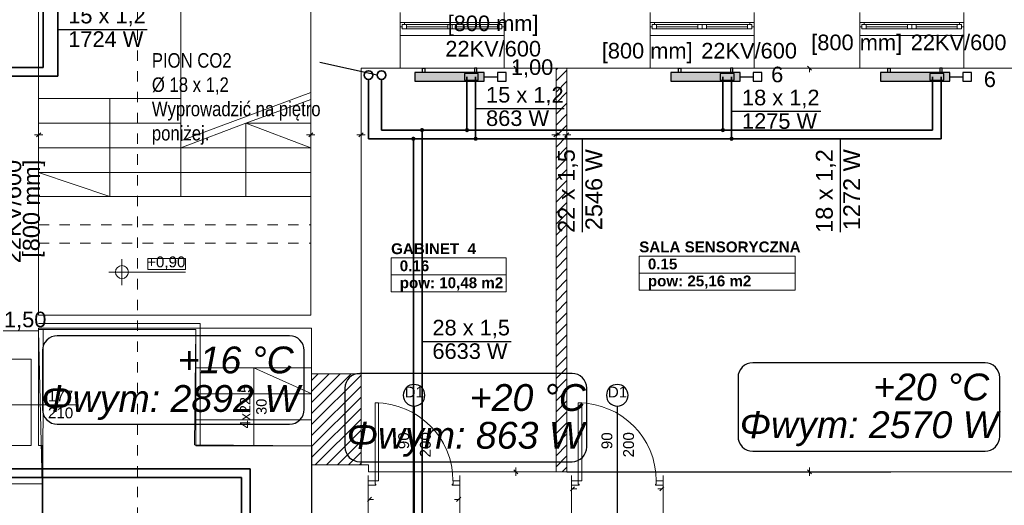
# Model space of a CAD drawing. Header units: millimetres. Extents: x 204754 to 495640, y -178579 to -98814.
# Tile 28 of 179: x 221379 to 232740, y -132187 to -126580. Entities that reach past the tile are written whole.
import ezdxf
from ezdxf import colors
from ezdxf.entities.mleader import LeaderData, LeaderLine
from ezdxf.enums import TextEntityAlignment as Align
from ezdxf.lldxf.tags import DXFTag
from ezdxf.math import Vec2, Vec3

# ---------------------------------------------------------------- set-up
doc = ezdxf.new("R2010")
doc.units = ezdxf.units.MM
doc.header["$MEASUREMENT"] = 0
doc.linetypes.add('Przerywana', pattern=[240, 120, -120])
doc.layers.get('0').update_dxf_attribs({"color": 252, "lineweight": 5})
for name, color, linetype, lineweight in [('840-G Znaczniki ogólne_Nr_pióra__3', 252, 'Continuous', 5), ('IS_opisy', 7, 'Continuous', 35), ('IS_Powrót', 5, 'DASH', 35), ('IS_Text_Armatury_Therm', 7, 'Continuous', 35), ('IS_Zasilanie', 1, 'SOLID', 35), ('Nowe_! NAZWY POM', 252, 'Continuous', 5), ('Nowe_! NAZWY POM_Nr_pióra__19', 252, 'Continuous', 5), ('Nowe_! Tabelka_Nr_pióra__7', 252, 'Continuous', 5), ('Nowe_220-A Ściany', 252, 'Continuous', 5), ('Nowe_220-A Ściany_Nr_pióra__112', 252, 'Continuous', 5), ('Nowe_220-A Ściany_Nr_pióra__93', 252, 'Continuous', 5), ('Nowe_299-A Wymiary Opisy_Nr_pióra__29', 252, 'Continuous', 5), ('Nowe_299-A Wymiary Opisy_Nr_pióra__73', 252, 'Continuous', 5), ('Nowe_820-G Rysunki Obrazki_Nr_pióra__24', 252, 'Continuous', 5), ('Nowe_Drzwi ARCHICAD_Nr_pióra__168', 252, 'Continuous', 5), ('Nowe_Metryczki pomieszczeń ARCHICADa_Nr_pióra__13', 252, 'Continuous', 5), ('Nowe_Nowe_220(1)-A Ściany zewnętrzne_Nr_pióra__113', 252, 'Continuous', 5), ('Nowe_Nowe_220(1)-A Ściany zewnętrzne_Nr_pióra__57', 252, 'Continuous', 5), ('Nowe_Okna ARCHICADa_Nr_pióra__112', 252, 'Continuous', 5), ('Nowe_Okna ARCHICADa_Nr_pióra__23', 252, 'Continuous', 5), ('Nowe_Okna ARCHICADa_Nr_pióra__3', 252, 'Continuous', 5), ('Nowe_TABELKA_Nr_pióra__1', 252, 'Continuous', 5), ('Nowe_Znaczniki drzwi ARCHICADa', 252, 'Continuous', 5), ('Nowe_Znaczniki drzwi ARCHICADa_Nr_pióra__111', 252, 'Continuous', 5), ('Nowe_Znaczniki drzwi ARCHICADa_Nr_pióra__141', 252, 'Continuous', 5)]:
    doc.layers.add(name, color=color, linetype=linetype, lineweight=lineweight)
for name, color, linetype in [('IS_Armatura_podłączeniowa_grz._dolnozas.', 7, 'SOLID'), ('IS_Armatura_Therm', 7, 'SOLID'), ('IS_Grzejniki_Plan_rzut', 7, 'SOLID'), ('IS_Opisy_działek_Therm', 7, 'SOLID'), ('IS_Text_Konstrukcji', 7, 'Continuous'), ('IS_Text_Odbiornikow_Therm', 7, 'Continuous')]:
    doc.layers.add(name, color=color, linetype=linetype)
doc.styles.add('GENERATED_STYLE_1', font='arial.ttf')
doc.styles.add('GENERATED_STYLE_2', font='arialbd.ttf')
doc.styles.add('GENERATED_STYLE_4', font='arial.ttf')
doc.styles.add('Opisowy', font='arial.ttf')
tags = doc.linetypes.add('DASH', pattern=[15, 10, -5]).pattern_tags.tags
tags[6:7] = [DXFTag(74, 4), DXFTag(75, 0), DXFTag(340, '0'), DXFTag(46, 0.0), DXFTag(50, 0.0), DXFTag(44, 0.0), DXFTag(45, 0.0)]
tags[4:5] = [DXFTag(74, 4), DXFTag(75, 0), DXFTag(340, '0'), DXFTag(46, 0.0), DXFTag(50, 0.0), DXFTag(44, 0.0), DXFTag(45, 0.0)]
tags = doc.linetypes.add('SOLID', pattern=[10, 10, 0]).pattern_tags.tags
tags[6:7] = [DXFTag(74, 4), DXFTag(75, 0), DXFTag(340, '0'), DXFTag(46, 0.0), DXFTag(50, 0.0), DXFTag(44, 0.0), DXFTag(45, 0.0)]
tags[4:5] = [DXFTag(74, 4), DXFTag(75, 0), DXFTag(340, '0'), DXFTag(46, 0.0), DXFTag(50, 0.0), DXFTag(44, 0.0), DXFTag(45, 0.0)]

# ---------------------------------------------------------------- blocks, each defined once
blk = doc.blocks.new('SALA SENSORYCZNA_0.15_5', base_point=(229427, -129407))
at = {"layer": 'Nowe_Metryczki pomieszczeń ARCHICADa_Nr_pióra__13', "color": 7, "linetype": 'Continuous', "lineweight": 13}
for p, q in [((228527, -129309), (228527, -129702)), ((228527, -129309), (230327, -129309)), ((230327, -129309), (230327, -129702)), ((228527, -129506), (230327, -129506)), ((228527, -129702), (230327, -129702))]:
    blk.add_line(p, q, dxfattribs=at)
at = {"layer": 'Nowe_Metryczki pomieszczeń ARCHICADa_Nr_pióra__13', "color": 7, "lineweight": 13, "style": 'GENERATED_STYLE_2'}
for tag, p in [('ROOM_NAME', (228527, -129141)), ('ROOM_NUMBER', (228627, -129338)), ('ROOM_CALC_AREA', (228627, -129534))]:
    blk.add_attdef(tag, text='', height=125, dxfattribs=at).set_placement(p, align=Align.TOP_LEFT)
blk = doc.blocks.new('GABINET  4_0.16_10', base_point=(226327, -129428))
at = {"layer": 'Nowe_Metryczki pomieszczeń ARCHICADa_Nr_pióra__13', "color": 7, "linetype": 'Continuous', "lineweight": 13}
for p, q in [((225664, -129330), (225664, -129723)), ((225664, -129330), (226990, -129330)), ((226990, -129330), (226990, -129723)), ((225664, -129527), (226990, -129527)), ((225664, -129723), (226990, -129723))]:
    blk.add_line(p, q, dxfattribs=at)
at = {"layer": 'Nowe_Metryczki pomieszczeń ARCHICADa_Nr_pióra__13', "color": 7, "lineweight": 13, "style": 'GENERATED_STYLE_2'}
for tag, p in [('ROOM_NAME', (225664, -129162)), ('ROOM_NUMBER', (225764, -129359)), ('ROOM_CALC_AREA', (225764, -129555))]:
    blk.add_attdef(tag, text='', height=125, dxfattribs=at).set_placement(p, align=Align.TOP_LEFT)
blk = doc.blocks.new('D Marker 11_21')
at = {"layer": 'Nowe_Znaczniki drzwi ARCHICADa_Nr_pióra__111', "color": 7, "linetype": 'Continuous', "lineweight": 25}
blk.add_line((0, -1282), (0, 154), dxfattribs=at)
at = {"layer": 'Nowe_Znaczniki drzwi ARCHICADa_Nr_pióra__141', "color": 7, "linetype": 'Continuous', "lineweight": 25}
for start, end in [(0, 180), (180, 0)]:
    blk.add_arc((0, -1407), 125, start, end, dxfattribs=at)
at = {"layer": 'Nowe_Znaczniki drzwi ARCHICADa_Nr_pióra__141', "color": 7, "lineweight": 25, "style": 'GENERATED_STYLE_1'}
for tag, rotation, p in [('AC_WIDO_B_SIZE', 270, (-230, -608)), ('AC_MarkerText_4', 270, (20, -703)), ('AC_MarkerText_1', 180, (109, -1259))]:
    blk.add_attdef(tag, text='', height=125, rotation=rotation, dxfattribs=at).set_placement(p, align=Align.BOTTOM_LEFT)
blk = doc.blocks.new('podkład 20251118')
at = {"color": 252, "linetype": 'Continuous', "lineweight": 5}
for p, q in [((227127, -127163), (227079, -127116)), ((230516, -127163), (230468, -127116)), ((227103, -127140), (227103, -127187)), ((230492, -127140), (230492, -127187)), ((221597, -127908), (221550, -127908)), ((221574, -127932), (221621, -127885)), ((221621, -127885), (221574, -127932)), ((221597, -127908), (221645, -127908)), ((224737, -127908), (224690, -127908)), ((224714, -127932), (224761, -127885)), ((224761, -127885), (224714, -127932)), ((224737, -127908), (224785, -127908)), ((225317, -127908), (225269, -127908)), ((225293, -127932), (225341, -127885)), ((225341, -127885), (225293, -127932)), ((225317, -127908), (225364, -127908)), ((227567, -127908), (227519, -127908)), ((227543, -127932), (227591, -127885)), ((227591, -127885), (227543, -127932)), ((227567, -127908), (227614, -127908)), ((227692, -127908), (227644, -127908)), ((227668, -127932), (227716, -127885)), ((227716, -127885), (227668, -127932)), ((227692, -127908), (227739, -127908)), ((227127, -131823), (227079, -131776)), ((227079, -131776), (227127, -131823)), ((227103, -131800), (227103, -131752)), ((230516, -131823), (230468, -131776)), ((230468, -131776), (230516, -131823)), ((230492, -131800), (230492, -131752)), ((227103, -131800), (227103, -131847)), ((230492, -131800), (230492, -131847)), ((227782, -131973), (227735, -132020)), ((227758, -131997), (227806, -131997)), ((228788, -131997), (228740, -131997)), ((228764, -132020), (228812, -131973)), ((225439, -132095), (225391, -132143)), ((225415, -132119), (225462, -132119)), ((226444, -132119), (226396, -132119)), ((226420, -132143), (226467, -132095))]:
    blk.add_line(p, q, dxfattribs=at)
at = {"color": 252, "lineweight": 5}
for p, q in [((223292, -129339), (222859, -129339)), ((222859, -129339), (222859, -129464)), ((223292, -129464), (223292, -129339)), ((222859, -129464), (223292, -129464))]:
    blk.add_line(p, q, dxfattribs=at)
at = {"layer": '840-G Znaczniki ogólne_Nr_pióra__3', "color": 252, "linetype": 'Przerywana', "lineweight": 5}
blk.add_line((222737, -121894), (222737, -143584), dxfattribs=at)
at = {"layer": 'Nowe_! NAZWY POM_Nr_pióra__19', "color": 252, "linetype": 'Continuous', "lineweight": 5}
for p, q in [((227567, -127140), (225317, -127140)), ((225317, -127140), (225317, -128637)), ((227567, -131488), (227567, -127140)), ((233087, -127140), (227692, -127140)), ((227692, -127140), (227692, -131805)), ((225317, -128637), (225317, -131720)), ((221596, -130173), (221168, -130173)), ((221637, -131938), (221596, -130173)), ((221650, -130159), (221637, -137350)), ((223411, -130159), (221650, -130159)), ((223397, -131490), (223411, -130159)), ((224751, -131500), (223397, -131490)), ((224745, -135370), (224751, -131500)), ((227567, -131800), (227567, -131488)), ((225317, -131720), (225405, -131720)), ((225405, -131720), (225405, -131800)), ((225405, -131800), (227567, -131800)), ((227692, -131805), (231432, -131805)), ((231432, -131805), (231432, -131800)), ((231432, -131800), (233087, -131800)), ((220989, -131938), (221637, -131938))]:
    blk.add_line(p, q, dxfattribs=at)
at = {"layer": 'Nowe_220-A Ściany', "color": 252, "linetype": 'Continuous', "lineweight": 5}
for p, q in [((227567, -127160), (227588, -127140)), ((227567, -127287), (227692, -127162)), ((227567, -127415), (227692, -127290)), ((227567, -127542), (227692, -127417)), ((227567, -127669), (227692, -127544)), ((227567, -127797), (227692, -127672)), ((227567, -127924), (227692, -127799)), ((227567, -128051), (227692, -127926)), ((227567, -128178), (227692, -128053)), ((227567, -128306), (227692, -128181)), ((227567, -128433), (227692, -128308)), ((227567, -128560), (227692, -128435)), ((227567, -128688), (227692, -128563)), ((227567, -128815), (227692, -128690)), ((227567, -128942), (227692, -128817)), ((227567, -129069), (227692, -128944)), ((227567, -129197), (227692, -129072)), ((227567, -129324), (227692, -129199)), ((227567, -129451), (227692, -129326)), ((227567, -129579), (227692, -129454)), ((227567, -129706), (227692, -129581)), ((227567, -129833), (227692, -129708)), ((227567, -129960), (227692, -129835)), ((227567, -130088), (227692, -129963)), ((227567, -130215), (227692, -130090)), ((227567, -130342), (227692, -130217)), ((227567, -130469), (227692, -130344)), ((227567, -130597), (227692, -130472)), ((227567, -130724), (227692, -130599)), ((224744, -130746), (224821, -130670)), ((224744, -130874), (224949, -130670)), ((224744, -131001), (225076, -130670)), ((224744, -131128), (225203, -130670)), ((224744, -131256), (225317, -130683)), ((227567, -130851), (227692, -130726)), ((224744, -131383), (225317, -130810)), ((227567, -130979), (227692, -130854)), ((224744, -131510), (225317, -130938)), ((227567, -131106), (227692, -130981)), ((224744, -131637), (225317, -131065)), ((224790, -131720), (225317, -131192)), ((227567, -131233), (227692, -131108)), ((224917, -131720), (225317, -131319)), ((227567, -131360), (227692, -131235)), ((227567, -131488), (227692, -131363)), ((225044, -131720), (225317, -131447)), ((227567, -131615), (227692, -131490)), ((225171, -131720), (225317, -131574)), ((227567, -131742), (227692, -131617)), ((225299, -131720), (225317, -131701)), ((227637, -131800), (227692, -131745))]:
    blk.add_line(p, q, dxfattribs=at)
at = {"layer": 'Nowe_220-A Ściany_Nr_pióra__112', "color": 252, "linetype": 'Continuous', "lineweight": 5}
for p, q in [((225768, -126661), (225768, -126611)), ((225768, -126761), (225768, -126661)), ((226968, -126661), (226968, -126611)), ((226968, -126761), (226968, -126661)), ((228652, -126661), (228652, -126611)), ((228652, -126761), (228652, -126661)), ((229852, -126661), (229852, -126611)), ((229852, -126761), (229852, -126661)), ((231072, -126661), (231072, -126611)), ((231072, -126761), (231072, -126661)), ((232272, -126661), (232272, -126611)), ((232272, -126761), (232272, -126661))]:
    blk.add_line(p, q, dxfattribs=at)
at = {"layer": 'Nowe_220-A Ściany_Nr_pióra__93', "color": 252, "linetype": 'Continuous', "lineweight": 5}
for p, q in [((227567, -127140), (227567, -131800)), ((227692, -127140), (227567, -127140)), ((227692, -131800), (227692, -127140)), ((225317, -130670), (224744, -130670)), ((224744, -130670), (224744, -131720)), ((225317, -131720), (225317, -130670)), ((224744, -131720), (225317, -131720)), ((225399, -131844), (225399, -131904)), ((226459, -131844), (226459, -131904)), ((227567, -131800), (227692, -131800)), ((227744, -131844), (227744, -131904)), ((228804, -131844), (228804, -131904)), ((225399, -131904), (225399, -131954)), ((225399, -131954), (225399, -132324)), ((226459, -131904), (226459, -131954)), ((226459, -131954), (226459, -132324)), ((227744, -131904), (227744, -131954)), ((227744, -131954), (227744, -132324)), ((228804, -131904), (228804, -131954)), ((228804, -131954), (228804, -132324))]:
    blk.add_line(p, q, dxfattribs=at)
at = {"layer": 'Nowe_299-A Wymiary Opisy_Nr_pióra__73', "color": 252, "linetype": 'Continuous', "lineweight": 5}
for p, q in [((222559, -129644), (222559, -129344)), ((222409, -129494), (222709, -129494)), ((222709, -129494), (223292, -129494))]:
    blk.add_line(p, q, dxfattribs=at)
blk.add_circle((222559, -129494), 75, dxfattribs=at)
at = {"layer": 'Nowe_820-G Rysunki Obrazki_Nr_pióra__24', "color": 7, "linetype": 'Continuous', "lineweight": 15}
blk.add_line((220860, -131029), (222059, -131029), dxfattribs=at)
at = {"layer": 'Nowe_Drzwi ARCHICAD_Nr_pióra__168', "color": 252, "linetype": 'Continuous', "lineweight": 5}
for p, q in [((225479, -131004), (225519, -131004)), ((225479, -131904), (225479, -131004)), ((225519, -131004), (225519, -131904)), ((227824, -131004), (227864, -131004)), ((227824, -131904), (227824, -131004)), ((227864, -131004), (227864, -131904)), ((225399, -131954), (225399, -131904)), ((225399, -131904), (225479, -131904)), ((225399, -131904), (225399, -131954)), ((225479, -131954), (225399, -131954)), ((225479, -131904), (225479, -131944)), ((225519, -131904), (225479, -131904)), ((225479, -131944), (225489, -131944)), ((225489, -131954), (225479, -131954)), ((225489, -131944), (225489, -131954)), ((226369, -131954), (226369, -131944)), ((226369, -131944), (226379, -131944)), ((226379, -131954), (226369, -131954)), ((226379, -131944), (226379, -131904)), ((226379, -131904), (226459, -131904)), ((226459, -131954), (226379, -131954)), ((226459, -131904), (226459, -131954)), ((226459, -131904), (226459, -131954)), ((227744, -131954), (227744, -131904)), ((227744, -131904), (227824, -131904)), ((227744, -131904), (227744, -131954)), ((227824, -131954), (227744, -131954)), ((227824, -131904), (227824, -131944)), ((227864, -131904), (227824, -131904)), ((227824, -131944), (227834, -131944)), ((227834, -131954), (227824, -131954)), ((227834, -131944), (227834, -131954)), ((228714, -131954), (228714, -131944)), ((228714, -131944), (228724, -131944)), ((228724, -131954), (228714, -131954)), ((228724, -131944), (228724, -131904)), ((228724, -131904), (228804, -131904)), ((228804, -131954), (228724, -131954)), ((228804, -131904), (228804, -131954)), ((228804, -131904), (228804, -131954))]:
    blk.add_line(p, q, dxfattribs=at)
at = {"layer": 'Nowe_Drzwi ARCHICAD_Nr_pióra__168', "color": 252, "linetype": 'Continuous', "lineweight": 5, "extrusion": (0, 0, -1)}
for centre in [(225479, -131904), (227824, -131904)]:
    blk.add_ellipse(centre, major_axis=(636, 636), ratio=1, start_param=-0.785398, end_param=0.785398, dxfattribs=at)
at = {"layer": 'Nowe_Nowe_220(1)-A Ściany zewnętrzne_Nr_pióra__113', "color": 252, "linetype": 'Continuous', "lineweight": 5}
for p, q in [((223461, -130089), (221597, -130089)), ((223411, -130159), (221597, -130159)), ((223411, -131500), (223411, -130159)), ((223461, -131500), (223461, -130089)), ((223411, -130600), (224745, -130600)), ((224081, -130600), (224081, -131500)), ((224081, -130600), (224751, -130900)), ((224745, -130670), (224745, -130600)), ((223411, -130900), (224751, -130900)), ((223411, -131200), (224751, -131200)), ((223411, -131500), (224751, -131500))]:
    blk.add_line(p, q, dxfattribs=at)
at = {"layer": 'Nowe_Nowe_220(1)-A Ściany zewnętrzne_Nr_pióra__57', "color": 252, "linetype": 'Continuous', "lineweight": 5}
for p, q in [((221597, -124660), (221597, -129990)), ((223237, -126070), (223237, -128620)), ((224737, -126070), (224737, -129990)), ((225768, -127140), (225768, -126495)), ((226968, -127140), (226968, -126495)), ((228652, -127140), (228652, -126495)), ((229852, -127140), (229852, -126495)), ((231072, -127140), (231072, -126495)), ((232272, -127140), (232272, -126495)), ((225317, -127140), (233087, -127140)), ((225317, -131720), (225317, -127140)), ((224737, -127421), (223237, -127980)), ((221597, -127490), (223237, -127490)), ((222417, -127490), (222417, -128620)), ((224737, -127501), (223987, -127775)), ((221597, -127775), (223237, -127775)), ((223987, -127775), (223237, -128060)), ((223987, -127775), (223987, -128620)), ((223987, -127775), (224737, -127775)), ((223987, -127775), (224737, -128060)), ((221597, -128060), (223237, -128060)), ((223237, -128060), (224737, -128060)), ((221597, -128345), (223237, -128345)), ((222417, -128620), (221597, -128345)), ((223237, -128345), (224737, -128345)), ((221597, -128620), (224737, -128620)), ((221597, -129990), (224737, -129990)), ((221597, -130140), (224745, -130140)), ((221597, -130140), (221597, -131498)), ((224745, -135370), (224745, -130140)), ((221168, -130498), (221511, -130498)), ((221511, -130498), (221511, -131498)), ((224745, -130670), (225317, -130670)), ((221168, -131498), (221511, -131498)), ((221597, -131498), (221637, -131498)), ((221637, -137350), (221637, -131498)), ((224745, -131720), (225405, -131720)), ((225405, -131720), (225405, -131800)), ((225405, -131800), (233087, -131800))]:
    blk.add_line(p, q, dxfattribs=at)
at = {"layer": 'Nowe_Nowe_220(1)-A Ściany zewnętrzne_Nr_pióra__57', "color": 252, "linetype": 'Przerywana', "lineweight": 5}
for p, q in [((221597, -128950), (224737, -128950)), ((221597, -129160), (224737, -129160))]:
    blk.add_line(p, q, dxfattribs=at)
at = {"layer": 'Nowe_Okna ARCHICADa_Nr_pióra__112', "color": 252, "linetype": 'Continuous', "lineweight": 5}
for p, q in [((225768, -126661), (225768, -126611)), ((225768, -126661), (225768, -126611)), ((225768, -126761), (225768, -126661)), ((226968, -126661), (226968, -126611)), ((226968, -126661), (226968, -126611)), ((226968, -126761), (226968, -126661)), ((228652, -126661), (228652, -126611)), ((228652, -126661), (228652, -126611)), ((228652, -126761), (228652, -126661)), ((229852, -126661), (229852, -126611)), ((229852, -126661), (229852, -126611)), ((229852, -126761), (229852, -126661)), ((231072, -126661), (231072, -126611)), ((231072, -126661), (231072, -126611)), ((231072, -126761), (231072, -126661)), ((232272, -126661), (232272, -126611)), ((232272, -126661), (232272, -126611)), ((232272, -126761), (232272, -126661))]:
    blk.add_line(p, q, dxfattribs=at)
at = {"layer": 'Nowe_Okna ARCHICADa_Nr_pióra__23', "color": 252, "linetype": 'Continuous', "lineweight": 5}
for p, q in [((225818, -126611), (225768, -126611)), ((225768, -126661), (225793, -126661)), ((225793, -126661), (225793, -126636)), ((225793, -126636), (225818, -126636)), ((225843, -126636), (225793, -126636)), ((225793, -126636), (225793, -126686)), ((225818, -126636), (225818, -126611)), ((225843, -126686), (225843, -126636)), ((226318, -126636), (225843, -126636)), ((225843, -126661), (226318, -126661)), ((226368, -126636), (226318, -126636)), ((226318, -126636), (226318, -126686)), ((226368, -126686), (226368, -126636)), ((226418, -126636), (226368, -126636)), ((226368, -126636), (226368, -126686)), ((226418, -126686), (226418, -126636)), ((226893, -126636), (226418, -126636)), ((226418, -126661), (226893, -126661)), ((226943, -126636), (226893, -126636)), ((226893, -126636), (226893, -126686)), ((226968, -126611), (226918, -126611)), ((226918, -126611), (226918, -126636)), ((226918, -126636), (226943, -126636)), ((226943, -126636), (226943, -126661)), ((226943, -126686), (226943, -126636)), ((226943, -126661), (226968, -126661)), ((228702, -126611), (228652, -126611)), ((228652, -126661), (228677, -126661)), ((228677, -126661), (228677, -126636)), ((228677, -126636), (228702, -126636)), ((228727, -126636), (228677, -126636)), ((228677, -126636), (228677, -126686)), ((228702, -126636), (228702, -126611)), ((228727, -126686), (228727, -126636)), ((229202, -126636), (228727, -126636)), ((228727, -126661), (229202, -126661)), ((229252, -126636), (229202, -126636)), ((229202, -126636), (229202, -126686)), ((229252, -126686), (229252, -126636)), ((229302, -126636), (229252, -126636)), ((229252, -126636), (229252, -126686)), ((229302, -126686), (229302, -126636)), ((229777, -126636), (229302, -126636)), ((229302, -126661), (229777, -126661)), ((229827, -126636), (229777, -126636)), ((229777, -126636), (229777, -126686)), ((229852, -126611), (229802, -126611)), ((229802, -126611), (229802, -126636)), ((229802, -126636), (229827, -126636)), ((229827, -126636), (229827, -126661)), ((229827, -126686), (229827, -126636)), ((229827, -126661), (229852, -126661)), ((231122, -126611), (231072, -126611)), ((231072, -126661), (231097, -126661)), ((231097, -126661), (231097, -126636)), ((231097, -126636), (231122, -126636)), ((231147, -126636), (231097, -126636)), ((231097, -126636), (231097, -126686)), ((231122, -126636), (231122, -126611)), ((231147, -126686), (231147, -126636)), ((231622, -126636), (231147, -126636)), ((231147, -126661), (231622, -126661)), ((231672, -126636), (231622, -126636)), ((231622, -126636), (231622, -126686)), ((231672, -126686), (231672, -126636)), ((231722, -126636), (231672, -126636)), ((231672, -126636), (231672, -126686)), ((231722, -126686), (231722, -126636)), ((232197, -126636), (231722, -126636)), ((231722, -126661), (232197, -126661)), ((232247, -126636), (232197, -126636)), ((232197, -126636), (232197, -126686)), ((232272, -126611), (232222, -126611)), ((232222, -126611), (232222, -126636)), ((232222, -126636), (232247, -126636)), ((232247, -126636), (232247, -126661)), ((232247, -126686), (232247, -126636)), ((232247, -126661), (232272, -126661)), ((225793, -126686), (225843, -126686)), ((225843, -126686), (226318, -126686)), ((226318, -126686), (226368, -126686)), ((226368, -126686), (226418, -126686)), ((226418, -126686), (226893, -126686)), ((226893, -126686), (226943, -126686)), ((228677, -126686), (228727, -126686)), ((228727, -126686), (229202, -126686)), ((229202, -126686), (229252, -126686)), ((229252, -126686), (229302, -126686)), ((229302, -126686), (229777, -126686)), ((229777, -126686), (229827, -126686)), ((231097, -126686), (231147, -126686)), ((231147, -126686), (231622, -126686)), ((231622, -126686), (231672, -126686)), ((231672, -126686), (231722, -126686)), ((231722, -126686), (232197, -126686)), ((232197, -126686), (232247, -126686))]:
    blk.add_line(p, q, dxfattribs=at)
at = {"layer": 'Nowe_Okna ARCHICADa_Nr_pióra__3', "color": 252, "linetype": 'Continuous', "lineweight": 5}
for p, q in [((225768, -126611), (226968, -126611)), ((226368, -126611), (225818, -126611)), ((226918, -126611), (226368, -126611)), ((228652, -126611), (229852, -126611)), ((229252, -126611), (228702, -126611)), ((229802, -126611), (229252, -126611)), ((231072, -126611), (232272, -126611)), ((231672, -126611), (231122, -126611)), ((232222, -126611), (231672, -126611)), ((225768, -126761), (226968, -126761)), ((225843, -126686), (226318, -126686)), ((226418, -126686), (226893, -126686)), ((228652, -126761), (229852, -126761)), ((228727, -126686), (229202, -126686)), ((229302, -126686), (229777, -126686)), ((231072, -126761), (232272, -126761)), ((231147, -126686), (231622, -126686)), ((231722, -126686), (232197, -126686))]:
    blk.add_line(p, q, dxfattribs=at)
at = {"layer": 'Nowe_! NAZWY POM', "color": 7, "linetype": 'Continuous', "lineweight": 13}
for name, p, values in [('GABINET  4_0.16_10', (226327, -129428), {'ROOM_NAME': 'GABINET  4', 'ROOM_NUMBER': '0.16', 'ROOM_CALC_AREA': 'pow: 10,48 m2'}), ('SALA SENSORYCZNA_0.15_5', (229427, -129407), {'ROOM_NAME': 'SALA SENSORYCZNA', 'ROOM_NUMBER': '0.15', 'ROOM_CALC_AREA': 'pow: 25,16 m2'})]:
    blk.add_blockref(name, p, dxfattribs=at).add_auto_attribs(values)
at = {"layer": 'Nowe_Znaczniki drzwi ARCHICADa', "color": 7, "linetype": 'Continuous', "lineweight": 25}
ref = blk.add_blockref('D Marker 11_21', (225929, -132324), dxfattribs=dict(at, rotation=180))
ref.add_attrib('AC_MarkerText_1', 'D1', dxfattribs={"layer": 'Nowe_Znaczniki drzwi ARCHICADa_Nr_pióra__141', "color": 7, "lineweight": 25, "height": 125, "rotation": 360, "style": 'GENERATED_STYLE_1'}).set_placement((225820, -130979), align=Align.BOTTOM_LEFT)
ref.add_attrib('AC_MarkerText_4', '90', dxfattribs={"layer": 'Nowe_Znaczniki drzwi ARCHICADa_Nr_pióra__141', "color": 7, "lineweight": 25, "height": 125, "rotation": 90, "style": 'GENERATED_STYLE_1'}).set_placement((225909, -131539), align=Align.BOTTOM_LEFT)
ref.add_attrib('AC_WIDO_B_SIZE', '200', dxfattribs={"layer": 'Nowe_Znaczniki drzwi ARCHICADa_Nr_pióra__141', "color": 7, "lineweight": 25, "height": 125, "rotation": 90, "style": 'GENERATED_STYLE_1'}).set_placement((226159, -131634), align=Align.BOTTOM_LEFT)
ref = blk.add_blockref('D Marker 11_21', (228274, -132324), dxfattribs=dict(at, rotation=180))
ref.add_attrib('AC_MarkerText_1', 'D1', dxfattribs={"layer": 'Nowe_Znaczniki drzwi ARCHICADa_Nr_pióra__141', "color": 7, "lineweight": 25, "height": 125, "rotation": 360, "style": 'GENERATED_STYLE_1'}).set_placement((228165, -130979), align=Align.BOTTOM_LEFT)
ref.add_attrib('AC_MarkerText_4', '90', dxfattribs={"layer": 'Nowe_Znaczniki drzwi ARCHICADa_Nr_pióra__141', "color": 7, "lineweight": 25, "height": 125, "rotation": 90, "style": 'GENERATED_STYLE_1'}).set_placement((228254, -131539), align=Align.BOTTOM_LEFT)
ref.add_attrib('AC_WIDO_B_SIZE', '200', dxfattribs={"layer": 'Nowe_Znaczniki drzwi ARCHICADa_Nr_pióra__141', "color": 7, "lineweight": 25, "height": 125, "rotation": 90, "style": 'GENERATED_STYLE_1'}).set_placement((228504, -131634), align=Align.BOTTOM_LEFT)
at = {"layer": 'Nowe_! Tabelka_Nr_pióra__7', "color": 252, "lineweight": 5, "style": 'GENERATED_STYLE_1'}
for s, p in [('4x22,5', (224040, -131300)), ('30', (224228, -131143))]:
    blk.add_text(s, height=120, rotation=90, dxfattribs=at).set_placement(p)
at = {"layer": 'Nowe_299-A Wymiary Opisy_Nr_pióra__29', "color": 252, "lineweight": 5, "style": 'GENERATED_STYLE_4'}
blk.add_text('+0,90', height=125, dxfattribs=at).set_placement((222849, -129439))
at = {"layer": 'Nowe_TABELKA_Nr_pióra__1', "color": 252, "lineweight": 5, "style": 'GENERATED_STYLE_1'}
for s, p in [('177', (221704, -130987)), ('210', (221705, -131183))]:
    blk.add_text(s, height=125, dxfattribs=at).set_placement(p)
blk = doc.blocks.new('_None')

msp = doc.modelspace()

# ---------------------------------------------------------------- hatches: boundary and pattern name
at = {"layer": 'IS_Grzejniki_Plan_rzut', "ltscale": 10}
for points in [[(226740, -127190), (225940, -127190), (225940, -127290), (226740, -127290)], [(229693, -127190), (228893, -127190), (228893, -127290), (229693, -127290)], [(232110, -127190), (231310, -127190), (231310, -127290), (232110, -127290)]]:
    msp.add_hatch(color=8, dxfattribs=at).paths.add_polyline_path(points)
at = {"layer": 'IS_Opisy_działek_Therm'}
h = msp.add_hatch(color=1, dxfattribs=at)
edge = h.paths.add_edge_path()
edge.add_arc((226021, -127855), 24, 0, 360)
h = msp.add_hatch(color=5, dxfattribs=at)
edge = h.paths.add_edge_path()
edge.add_arc((229593, -127955), 24, 0, 360)
at = {"layer": 'IS_Powrót'}
h = msp.add_hatch(color=256, dxfattribs=at)
edge = h.paths.add_edge_path()
edge.add_arc((225921, -127955), 24, 0, 360)
h = msp.add_hatch(color=256, dxfattribs=at)
edge = h.paths.add_edge_path()
edge.add_arc((226640, -127955), 24, 0, 360)
at = {"layer": 'IS_Zasilanie'}
h = msp.add_hatch(color=256, dxfattribs=at)
edge = h.paths.add_edge_path()
edge.add_arc((226540, -127855), 24, 0, 360)
h = msp.add_hatch(color=256, dxfattribs=at)
edge = h.paths.add_edge_path()
edge.add_arc((229493, -127855), 24, 0, 360)

# ---------------------------------------------------------------- linework, layer by layer
at = {"layer": 'IS_Armatura_podłączeniowa_grz._dolnozas.', "ltscale": 10}
for p, q in [((226670, -127200), (226510, -127200)), ((226510, -127200), (226510, -127280)), ((226670, -127280), (226670, -127200)), ((226670, -127200), (226670, -127200)), ((229623, -127200), (229463, -127200)), ((229463, -127200), (229463, -127280)), ((229623, -127280), (229623, -127200)), ((229623, -127200), (229623, -127200)), ((232040, -127200), (231880, -127200)), ((231880, -127200), (231880, -127280)), ((232040, -127280), (232040, -127200)), ((232040, -127200), (232040, -127200)), ((226510, -127280), (226670, -127280)), ((229463, -127280), (229623, -127280)), ((231880, -127280), (232040, -127280))]:
    msp.add_line(p, q, dxfattribs=at)
at = {"layer": 'IS_Armatura_Therm', "ltscale": 10}
for p, q in [((226740, -127240), (226890, -127240)), ((226990, -127190), (226890, -127190)), ((226890, -127190), (226890, -127290)), ((226990, -127290), (226990, -127190)), ((229693, -127240), (229843, -127240)), ((229943, -127190), (229843, -127190)), ((229843, -127190), (229843, -127290)), ((229943, -127290), (229943, -127190)), ((232110, -127240), (232260, -127240)), ((232360, -127190), (232260, -127190)), ((232260, -127190), (232260, -127290)), ((232360, -127290), (232360, -127190)), ((226890, -127290), (226990, -127290)), ((229843, -127290), (229943, -127290)), ((232260, -127290), (232360, -127290))]:
    msp.add_line(p, q, dxfattribs=at)
at = {"layer": 'IS_Grzejniki_Plan_rzut', "ltscale": 10}
for p, q in [((226740, -127190), (225940, -127190)), ((225940, -127190), (225940, -127290)), ((226028, -127190), (226028, -127140)), ((226028, -127140), (226052, -127140)), ((226052, -127140), (226052, -127190)), ((226652, -127140), (226628, -127140)), ((226628, -127140), (226628, -127190)), ((226652, -127190), (226652, -127140)), ((226740, -127290), (226740, -127190)), ((226740, -127190), (226740, -127190)), ((229693, -127190), (228893, -127190)), ((228893, -127190), (228893, -127290)), ((228980, -127190), (228980, -127140)), ((228980, -127140), (229006, -127140)), ((229006, -127140), (229006, -127190)), ((229606, -127140), (229580, -127140)), ((229580, -127140), (229580, -127190)), ((229606, -127190), (229606, -127140)), ((229693, -127290), (229693, -127190)), ((229693, -127190), (229693, -127190)), ((232110, -127190), (231310, -127190)), ((231310, -127190), (231310, -127290)), ((231397, -127190), (231397, -127140)), ((231397, -127140), (231422, -127140)), ((231422, -127140), (231422, -127190)), ((232022, -127140), (231997, -127140)), ((231997, -127140), (231997, -127190)), ((232022, -127190), (232022, -127140)), ((232110, -127290), (232110, -127190)), ((232110, -127190), (232110, -127190)), ((225940, -127290), (226740, -127290)), ((228893, -127290), (229693, -127290)), ((231310, -127290), (232110, -127290))]:
    msp.add_line(p, q, dxfattribs=at)
at = {"layer": 'IS_Opisy_działek_Therm', "ltscale": 10}
for p, q in [((221819, -126692), (222849, -126692)), ((226640, -127606), (227660, -127606)), ((229593, -127638), (230623, -127638)), ((227870, -127955), (227870, -129035)), ((230846, -127955), (230846, -129035)), ((226021, -130295), (227051, -130295))]:
    msp.add_line(p, q, dxfattribs=at)
at = {"layer": 'IS_Powrót', "ltscale": 10}
for p, q in [((221648, -127132), (221648, -125076)), ((220456, -127132), (221648, -127132)), ((226640, -127240), (226640, -127955)), ((229593, -127240), (229593, -127955)), ((232010, -127955), (232010, -127240)), ((225404, -127955), (225404, -127269)), ((225921, -127955), (225404, -127955)), ((225921, -134187), (225921, -127955)), ((225921, -127955), (226640, -127955)), ((226640, -127955), (229593, -127955)), ((229593, -127955), (232010, -127955)), ((220456, -131868), (223937, -131868)), ((223937, -131868), (223937, -134187))]:
    msp.add_line(p, q, dxfattribs=at)
at = {"layer": 'IS_Powrót', "linetype": 'ByBlock', "ltscale": 10}
msp.add_circle((225404, -127219), 50, dxfattribs=at)
at = {"layer": 'IS_Text_Konstrukcji', "linetype": 'SOLID', "ltscale": 10}
for points in [[(221812, -131250), (224492, -131250, 0.414214), (224662, -131080), (224662, -130400, 0.414214), (224492, -130230), (221812, -130230, 0.414214), (221642, -130400), (221642, -131080, 0.414214), (221812, -131250)], [(229837, -131562), (232517, -131562, 0.414214), (232687, -131392), (232687, -130712, 0.414214), (232517, -130542), (229837, -130542, 0.414214), (229667, -130712), (229667, -131392, 0.414214), (229837, -131562)], [(225302, -131684), (227752, -131684, 0.414214), (227922, -131514), (227922, -130834, 0.414214), (227752, -130664), (225302, -130664, 0.414214), (225132, -130834), (225132, -131514, 0.414214), (225302, -131684)]]:
    msp.add_lwpolyline(points, format="xyb", dxfattribs=at)
at = {"layer": 'IS_Zasilanie', "ltscale": 10}
for p, q in [((221819, -127232), (221819, -125188)), ((220556, -127232), (221819, -127232)), ((226540, -127240), (226540, -127855)), ((229493, -127240), (229493, -127855)), ((231910, -127855), (231910, -127240)), ((225554, -127855), (225554, -127269)), ((226021, -127855), (225554, -127855)), ((226021, -134087), (226021, -127855)), ((226021, -127855), (226540, -127855)), ((226540, -127855), (229493, -127855)), ((229493, -127855), (231910, -127855)), ((220556, -131768), (224037, -131768)), ((224037, -131768), (224037, -134087))]:
    msp.add_line(p, q, dxfattribs=at)
msp.add_circle((225554, -127219), 50, dxfattribs=at)

# ---------------------------------------------------------------- block references
msp.add_blockref('podkład 20251118', (0, 0))

# ---------------------------------------------------------------- texts
at = {"layer": 'IS_Opisy_działek_Therm', "ltscale": 10, "char_height": 180}
for s, insert, attachment_point in [('\\fArial|b0|i0;15 x 1,2', (221939, -126656), 7), ('\\fArial|b0|i0;1724 W', (221939, -126714), 1), ('\\fArial|b0|i0;15 x 1,2', (226760, -127570), 7), ('\\fArial|b0|i0;18 x 1,2', (229713, -127602), 7), ('\\fArial|b0|i0;863 W', (226760, -127627), 1), ('\\fArial|b0|i0;1275 W', (229713, -127660), 1), ('\\fArial|b0|i0;28 x 1,5', (226141, -130259), 7), ('\\fArial|b0|i0;6633 W', (226141, -130317), 1)]:
    msp.add_mtext(s, dxfattribs=dict(at, insert=insert, attachment_point=attachment_point))
at = {"layer": 'IS_Opisy_działek_Therm', "ltscale": 10, "char_height": 194.4, "rotation": 90}
for s, insert, attachment_point in [('\\fArial|b0|i0;22 x 1,5', (227820, -128075), 9), ('\\fArial|b0|i0;2546 W', (227906, -128075), 3), ('\\fArial|b0|i0;18 x 1,2', (230796, -128075), 9), ('\\fArial|b0|i0;1272 W', (230882, -128075), 3)]:
    msp.add_mtext(s, dxfattribs=dict(at, insert=insert, attachment_point=attachment_point))
at = {"layer": 'IS_Text_Armatury_Therm', "linetype": 'SOLID', "ltscale": 10, "char_height": 180, "attachment_point": 9}
for s, insert in [('\\fArial|b0|i0;1,00  ', (227536, -127251)), ('{\\fArial|b0|i0|c238|p34;6  }', (230189, -127305)), ('{\\fArial|b0|i0|c238|p34;6  }', (232643, -127360)), ('\\fArial|b0|i0;1,50  ', (221687, -130165))]:
    msp.add_mtext(s, dxfattribs=dict(at, insert=insert))
at = {"layer": 'IS_Text_Konstrukcji', "linetype": 'SOLID', "ltscale": 10, "char_height": 309.6}
for s, insert, attachment_point in [('\\fArial|b0|i1;+16 °C', (223202, -130668), 7), ('\\fArial|b0|i1;+20 °C', (231227, -130980), 7), ('\\fArial|b0|i1;Φwym: 2892 W', (223119, -130799), 2), ('\\fArial|b0|i1;+20 °C', (226572, -131102), 7), ('\\fArial|b0|i1;Φwym: 2570 W', (231177, -131102), 2), ('\\fArial|b0|i1;Φwym: 863 W', (226522, -131224), 2)]:
    msp.add_mtext(s, dxfattribs=dict(at, insert=insert, attachment_point=attachment_point))
at = {"layer": 'IS_Text_Odbiornikow_Therm', "linetype": 'SOLID', "ltscale": 10, "char_height": 180}
for s, insert, attachment_point in [('\\fArial|b0|i0;[800 mm]', (227365, -126532), 3), ('\\fArial|b0|i0;[800 mm]', (231560, -126752), 3), ('\\fArial|b0|i0;22KV/600', (231660, -126752), 1), ('\\fArial|b0|i0;22KV/600', (226290, -126825), 1), ('\\fArial|b0|i0;[800 mm]', (229143, -126848), 3), ('\\fArial|b0|i0;22KV/600', (229243, -126848), 1)]:
    msp.add_mtext(s, dxfattribs=dict(at, insert=insert, attachment_point=attachment_point))
at = {"layer": 'IS_Text_Odbiornikow_Therm', "linetype": 'SOLID', "ltscale": 10, "char_height": 194.4, "rotation": 89.7}
for s, insert, attachment_point in [('\\fArial|b0|i0;22KV/600', (221399, -128199), 9), ('\\fArial|b0|i0;[800 mm]', (221667, -129330), 7)]:
    msp.add_mtext(s, dxfattribs=dict(at, insert=insert, attachment_point=attachment_point))

# ---------------------------------------------------------------- leaders
at = {"layer": 'IS_opisy', "lineweight": 25}
ml = msp.add_multileader_mtext('Standard', dxfattribs=at)
ml.set_content('{\\fArial Narrow|b0|i0|c238|p34;PION CO2\\P%%C 18 x 1,2\\PWyprowadzić na piętro poniżej.}', color=256, style='Opisowy')
ml.set_leader_properties()
ml.set_arrow_properties(name='NONE')
ml.build(insert=Vec2(0, 0))
ml.multileader.update_dxf_attribs({"dogleg_length": 0.1, "arrow_head_size": 8.61})
ctx = ml.context
ctx.base_point, ctx.char_height, ctx.arrow_head_size, ctx.landing_gap_size, ctx.plane_origin = Vec3(222903, -127075), 168, 8.61, 0.861, Vec3(226876, -129834)
notes = []
notes.append((ctx, [(1, (1, 1, 0), (224842, -127075), (-1, 0), 0.1, [(0, [(225504, -127219)], 256, [])])]))
ctx.mtext.insert, ctx.mtext.width, ctx.mtext.flow_direction = Vec3(222904, -126966), 2253.53, 5
for ctx, leaders in notes:
    for number, flags, end, landing, length, lines in leaders:
        leader = LeaderData()
        leader.index, (leader.has_last_leader_line, leader.has_dogleg_vector, leader.attachment_direction) = number, flags
        leader.last_leader_point, leader.dogleg_vector, leader.dogleg_length = Vec3(end), Vec3(landing), length
        for number, points, colour, breaks in lines:
            line = LeaderLine()
            line.index, line.vertices, line.color, line.breaks = number, Vec3.list(points), colors.encode_raw_color(colour), breaks
            leader.lines.append(line)
        ctx.leaders.append(leader)

doc.saveas('drawing.dxf')
